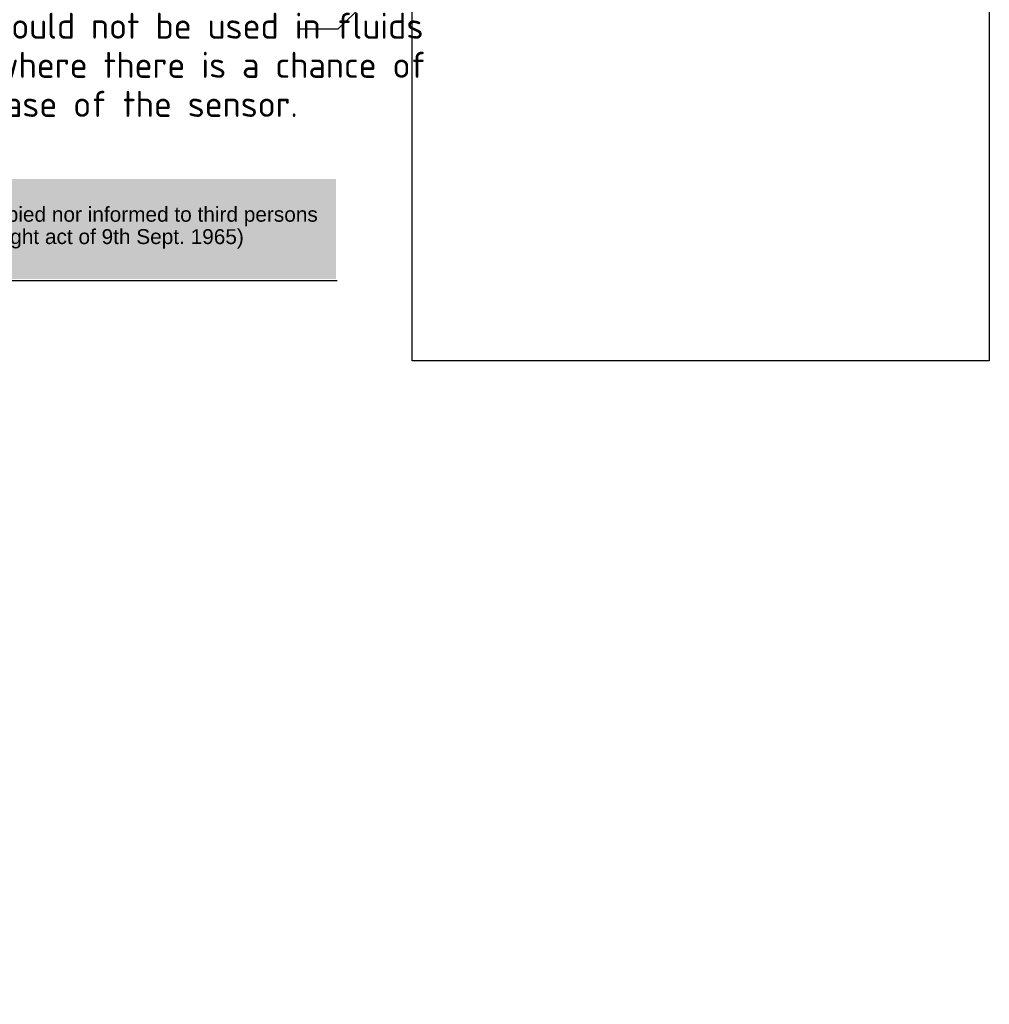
# Paper-space layout 'Sheet2' of a CAD drawing. Header units: millimetres. Extents: x 0 to 296, y -85 to 198.
# Tile 4 of 4: x 165 to 296, y -85 to 47. Entities that reach past the tile are written whole.
import ezdxf
from ezdxf import colors
from ezdxf.entities.mleader import LeaderData, LeaderLine
from ezdxf.math import Vec2, Vec3

# ---------------------------------------------------------------- set-up
doc = ezdxf.new("R2010")
doc.units = ezdxf.units.MM
doc.layers.add('Default', color=7, linetype='Continuous')
picture_1 = doc.add_image_def('image2.jpg', size_in_pixel=(1363, 928))

# ---------------------------------------------------------------- blocks, each defined once
blk = doc.blocks.new('_Dot')
at = {"color": 0, "linetype": 'ByBlock', "lineweight": -2}
blk.add_line((-0.5, 0), (-1, 0), dxfattribs=at)
at = {"color": 0, "linetype": 'ByBlock', "const_width": 0.5}
blk.add_lwpolyline([(-0.25, 0, 1), (0.25, 0, 1)], format="xyb", close=True, dxfattribs=at)

psp = doc.layouts.new('Sheet2')

# ---------------------------------------------------------------- hatches: boundary and pattern name
at = {"layer": 'Default', "linetype": 'Continuous'}
psp.add_hatch(color=7, dxfattribs=at).paths.add_polyline_path([(207.9492886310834, 26.05658639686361), (0.0679439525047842, 26.05658639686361), (0.0679439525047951, 12.59868630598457), (207.9492886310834, 12.5986863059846)])

# ---------------------------------------------------------------- linework, layer by layer
at = {"layer": 'Default', "color": 7, "linetype": 'Continuous'}
psp.add_line((208.1081995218, 12.3625145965), (0.23, 12.3625145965), dxfattribs=at)

# ---------------------------------------------------------------- pictures from other files: only their frames are drawn
image = psp.add_image(picture_1, insert=(218.1733427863, 1.6190330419), size_in_units=(77.5176390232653, 52.77796699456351))
image.dxf.flags = 7

# ---------------------------------------------------------------- leaders
ml = psp.add_multileader_mtext('Standard', dxfattribs=at)
ml.set_content('{\\pxsm0.9;\\fSolid Edge ISO|b0||i0||c0|p34;\\W1.;This accessory should not be used in fluids\\Pand applications where there is a chance of\\Pplugging at the base of the sensor.\\P}', color=7)
ml.set_leader_properties()
ml.build(insert=Vec2(0, 0))
ml.multileader.update_dxf_attribs({"dogleg_length": 5.25, "arrow_head_size": 3.5})
ctx = ml.context
ctx.base_point, ctx.char_height, ctx.arrow_head_size, ctx.landing_gap_size = Vec3(125.7259144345, 46.15426800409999), 3.5, 3.5, 1.225
notes = []
notes.append((ctx, [(0, (1, 1, 0), (208.1824144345, 46.15426800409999), (-1, 0), 5.25, [(0, [(231.5832731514, 68.73312129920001)], 0, [])])]))
ctx.mtext.insert = Vec3(126.9509144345, 48.36976800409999)
ml = psp.add_multileader_mtext('Standard', dxfattribs=at)
ml.set_content('{\\pxsm0.9;\\fArial|b0||i0||c0|p34;\\W1.;This drawing remains property of rheonics. It may be neither copied nor informed to third persons \\Por competitors without our approval. ( 2 paragraph 1 fig.7 copyright act of 9th Sept. 1965)\\P}', color=7)
ml.set_leader_properties()
ml.set_arrow_properties(name='DOT')
ml.build(insert=Vec2(0, 0))
ml.multileader.update_dxf_attribs({"leader_type": 0, "dogleg_length": 0, "arrow_head_size": 2})
ctx = ml.context
ctx.base_point, ctx.char_height, ctx.arrow_head_size, ctx.landing_gap_size = Vec3(84.93022341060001, 21.0040226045), 2, 2, 0.7
ctx.mtext.insert = Vec3(85.63022341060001, 22.2980226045)
for ctx, leaders in notes:
    for number, flags, end, landing, length, lines in leaders:
        leader = LeaderData()
        leader.index, (leader.has_last_leader_line, leader.has_dogleg_vector, leader.attachment_direction) = number, flags
        leader.last_leader_point, leader.dogleg_vector, leader.dogleg_length = Vec3(end), Vec3(landing), length
        for number, points, colour, breaks in lines:
            line = LeaderLine()
            line.index, line.vertices, line.color, line.breaks = number, Vec3.list(points), colors.encode_raw_color(colour), breaks
            leader.lines.append(line)
        ctx.leaders.append(leader)

doc.saveas('drawing.dxf')
